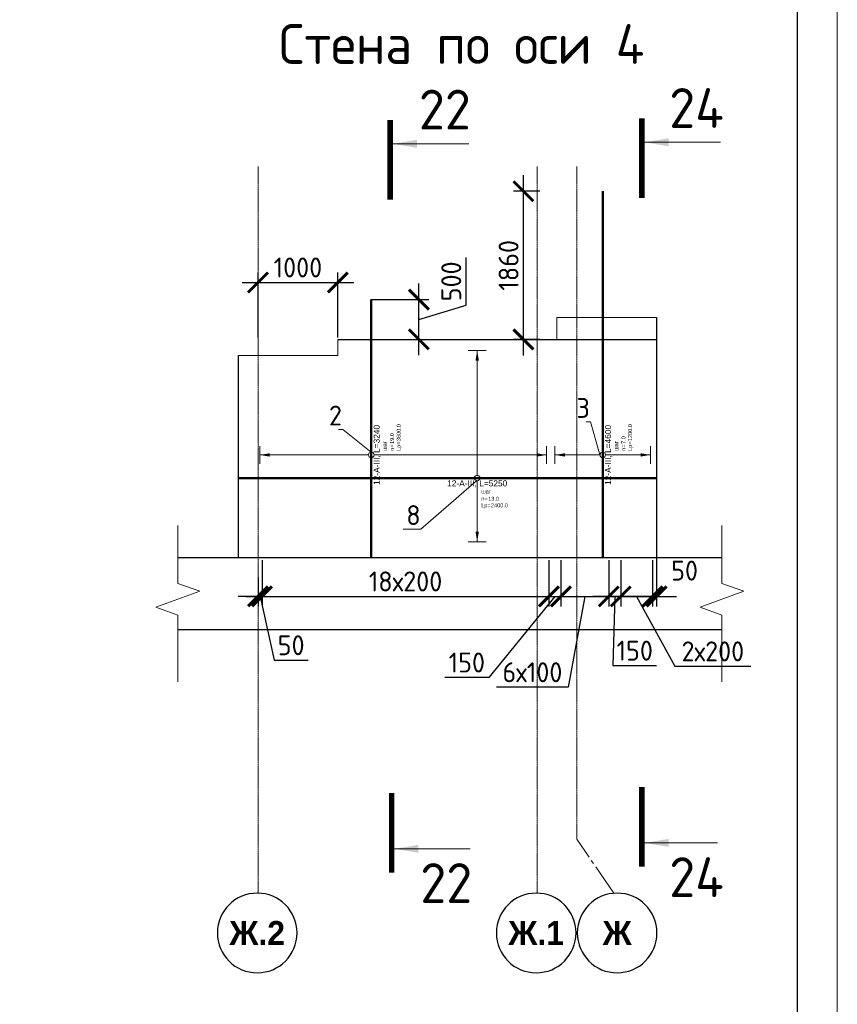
# Model space of a CAD drawing. Header units: millimetres. Extents: x 376598 to 1249954, y -318491 to -22134.
# Tile 176 of 256: x 650938 to 661195, y -136148 to -123788. Entities that reach past the tile are written whole.
import ezdxf
from ezdxf import colors
from ezdxf.entities.mleader import LeaderData, LeaderLine
from ezdxf.enums import TextEntityAlignment as Align
from ezdxf.math import Vec2, Vec3

# ---------------------------------------------------------------- set-up
doc = ezdxf.new("R2010")
doc.units = ezdxf.units.MM
doc.set_wipeout_variables(frame=1)
doc.linetypes.add('______5', pattern=[1100, 800, -100, 100, -100])
doc.linetypes.add('осевая', pattern=[50.8, 31.75, -6.35, 6.35, -6.35])
for name, color, linetype, lineweight in [('Standard', 7, 'Continuous', 25), ('АрмСтер', 2, 'Continuous', 50), ('Оси', 40, '______5', 18), ('подоснова', 151, 'Continuous', 5), ('РАЗМЕРЫ', 1, 'Continuous', 9), ('ТОНКИЕ', 7, 'Continuous', 9), ('Узлы', 7, 'Continuous', 0)]:
    doc.layers.add(name, color=color, linetype=linetype, lineweight=lineweight)
doc.layers.add('АрмСтер_атрибуты', color=2, linetype='Continuous', lineweight=0, plot=False)
doc.layers.add('ТОЛСТЫЕ_ОСНОВНЫЕ', color=6, linetype='Continuous')
doc.styles.add('Century Gothic', font='GOTHIC.TTF')
doc.styles.add('GOST-2.304_Type-B', font='GOST_Common.ttf')
doc.styles.get("Standard").update_dxf_attribs({"font": 'arial.ttf'})
doc.styles.add('Аннотативный', font='arial.ttf')
doc.dimstyles.new('СПДС', dxfattribs={"dimscale": 100, "dimtxt": 2.5, "dimasz": 2.5, "dimexe": 1.25, "dimexo": 0, "dimtad": 1, "dimdec": 0, "dimtxsty": 'GOST-2.304_Type-B', "dimblk": 'ARCHTICK', "dimcen": 2.5, "dimdle": 2, "dimadec": 0, "dimazin": 2, "dimtfac": 0.75, "dimtdec": 0, "dimtmove": 1, "dimatfit": 3, "dimfxl": 1, "dimtolj": 1, "dimarcsym": 1})

# ---------------------------------------------------------------- blocks, each defined once
blk = doc.blocks.new('*U2962')
at = {"layer": 'ТОЛСТЫЕ_ОСНОВНЫЕ', "color": 6}
blk.add_lwpolyline([(20, 5), (836, 5), (836, 589), (20, 589)], close=True, dxfattribs=at)
at = {"layer": 'ТОНКИЕ'}
blk.add_lwpolyline([(0, 0), (841, 0), (841, 594), (0, 594)], close=True, dxfattribs=at)
blk = doc.blocks.new('NSY101')
at = {"color": 0, "linetype": 'ByBlock', "lineweight": -2}
blk.add_circle((0, 0), 50, dxfattribs=at)
blk = doc.blocks.new('*U663')
at = {"layer": 'РАЗМЕРЫ'}
for p, q in [((112, 600), (-112, 600)), ((112, -600), (-112, -600))]:
    blk.add_line(p, q, dxfattribs=at)
at = {"layer": 'РАЗМЕРЫ', "ltscale": 15}
blk.add_line((0, -600), (0, 600), dxfattribs=at)
at = {"layer": 'РАЗМЕРЫ'}
for points in [[(0, 600), (21, 475), (-21, 475)], [(0, -600), (21, -475), (-21, -475)]]:
    blk.add_solid(points, dxfattribs=at)
at = {"layer": 'АрмСтер_атрибуты', "color": 215, "ltscale": 15, "style": 'Аннотативный'}
for s, p in [('шаг', (51, -194)), ('n=', (51, -285)), ('Lр=', (50, -368))]:
    blk.add_text(s, height=50, dxfattribs=at).set_placement(p)
at = {"layer": 'АрмСтер_атрибуты', "style": 'Аннотативный', "flags": 8}
blk.add_attdef('ПОЗ', (110, 30), '', height=75, dxfattribs=at)
at = {"layer": 'АрмСтер_атрибуты', "color": 215, "style": 'Аннотативный'}
for tag, p, flags in [('КОЛ', (138, -285), 8), ('ШАГ', (191, -194), 10), ('ШИРИНА', (173, -368), 8)]:
    blk.add_attdef(tag, p, '', height=50, dxfattribs=dict(at, flags=flags))
at = {"layer": 'АрмСтер_атрибуты', "flags": 9}
for tag, p in [('МАССА', (-2096, -410)), ('ОБОЗНАЧЕНИЕ', (-2096, -524))]:
    blk.add_attdef(tag, p, '', height=75, dxfattribs=at)
at = {"linetype": 'Continuous', "lineweight": 0}
blk.add_wipeout([(35, 0), (28, 21), (11, 33), (-11, 33), (-28, 21), (-35, 0), (-28, -21), (-11, -33), (11, -33), (28, -21)], dxfattribs=at)
at = {"color": 0, "linetype": 'ByBlock', "lineweight": -2, "ltscale": 100}
blk.add_line((-1290, 0), (3310, 0), dxfattribs=at)
at = {"layer": 'РАЗМЕРЫ'}
blk.add_circle((0, 0), 35, dxfattribs=at)
at = {"layer": 'АрмСтер_атрибуты', "style": 'Аннотативный', "flags": 8}
blk.add_attdef('НАИМЕНОВАНИЕ', text='', height=75, dxfattribs=at).set_placement((0, -29), align=Align.TOP_CENTER)
blk = doc.blocks.new('*U837')
at = {"layer": 'РАЗМЕРЫ'}
for p, q in [((112, 1400), (-112, 1400)), ((112, -2200), (-112, -2200))]:
    blk.add_line(p, q, dxfattribs=at)
at = {"layer": 'РАЗМЕРЫ', "ltscale": 15}
blk.add_line((0, -2200), (0, 1400), dxfattribs=at)
at = {"layer": 'РАЗМЕРЫ'}
for points in [[(0, 1400), (21, 1275), (-21, 1275)], [(0, -2200), (21, -2075), (-21, -2075)]]:
    blk.add_solid(points, dxfattribs=at)
at = {"layer": 'АрмСтер_атрибуты', "color": 215, "ltscale": 15, "style": 'Аннотативный'}
for s, p in [('шаг', (51, -194)), ('n=', (51, -285)), ('Lр=', (50, -368))]:
    blk.add_text(s, height=50, dxfattribs=at).set_placement(p)
at = {"layer": 'АрмСтер_атрибуты', "style": 'Аннотативный', "flags": 8}
blk.add_attdef('ПОЗ', (110, 30), '', height=75, dxfattribs=at)
at = {"layer": 'АрмСтер_атрибуты', "color": 215, "style": 'Аннотативный'}
for tag, p, flags in [('КОЛ', (138, -285), 8), ('ШАГ', (191, -194), 10), ('ШИРИНА', (173, -368), 8)]:
    blk.add_attdef(tag, p, '', height=50, dxfattribs=dict(at, flags=flags))
at = {"layer": 'АрмСтер_атрибуты', "flags": 9}
for tag, p in [('МАССА', (-2096, -410)), ('ОБОЗНАЧЕНИЕ', (-2096, -524))]:
    blk.add_attdef(tag, p, '', height=75, dxfattribs=at)
at = {"linetype": 'Continuous', "lineweight": 0}
blk.add_wipeout([(35, 0), (28, 21), (11, 33), (-11, 33), (-28, 21), (-35, 0), (-28, -21), (-11, -33), (11, -33), (28, -21)], dxfattribs=at)
at = {"color": 0, "linetype": 'ByBlock', "lineweight": -2, "ltscale": 100}
blk.add_line((-1290, 0), (1950, 0), dxfattribs=at)
at = {"layer": 'РАЗМЕРЫ'}
blk.add_circle((0, 0), 35, dxfattribs=at)
at = {"layer": 'АрмСтер_атрибуты', "style": 'Аннотативный', "flags": 8}
blk.add_attdef('НАИМЕНОВАНИЕ', text='', height=75, dxfattribs=at).set_placement((0, -29), align=Align.TOP_CENTER)
blk = doc.blocks.new('_None')
blk = doc.blocks.new('_ArchTick')
at = {"color": 0, "linetype": 'ByBlock', "const_width": 0.15}
blk.add_lwpolyline([(-0.5, -0.5), (0.5, 0.5)], dxfattribs=at)
blk = doc.blocks.new('*D835')
at = {"layer": 'DEFPOINTS', "color": 0, "lineweight": 0, "transparency": 16777216}
for p in [(655349, -127302), (655946, -127302), (655467, -127801)]:
    blk.add_point(p, dxfattribs=at)
at = {"layer": 'РАЗМЕРЫ', "color": 0, "lineweight": -2, "transparency": 16777216}
for p, q in [((656540, -127373), (656540, -126773)), ((655946, -128001), (655946, -127102)), ((655349, -127302), (656071, -127302)), ((655946, -127552), (656540, -127373)), ((655467, -127801), (656071, -127801))]:
    blk.add_line(p, q, dxfattribs=at)
at = {"layer": 'РАЗМЕРЫ', "color": 0, "lineweight": -2, "transparency": 16777216, "xscale": 250, "yscale": 250, "zscale": 250}
for p, rotation in [((655946, -127302), 90), ((655946, -127801), 270)]:
    blk.add_blockref('_ArchTick', p, dxfattribs=dict(at, rotation=rotation))
at = {"layer": 'РАЗМЕРЫ', "color": 0, "lineweight": 0, "transparency": 16777216, "insert": (656352, -127073), "char_height": 250, "attachment_point": 5, "rotation": 90, "style": 'GOST-2.304_Type-B'}
blk.add_mtext('\\A1;500', dxfattribs=at)
blk = doc.blocks.new('*D836')
at = {"layer": 'DEFPOINTS', "color": 0, "lineweight": 0, "transparency": 16777216}
for p in [(657258, -125942), (657462, -125942), (657462, -127802)]:
    blk.add_point(p, dxfattribs=at)
at = {"layer": 'РАЗМЕРЫ', "color": 0, "lineweight": -2, "transparency": 16777216}
for p, q in [((657258, -128002), (657258, -125742)), ((657462, -125942), (657133, -125942)), ((657462, -127802), (657133, -127802))]:
    blk.add_line(p, q, dxfattribs=at)
at = {"layer": 'РАЗМЕРЫ', "color": 0, "lineweight": -2, "transparency": 16777216, "xscale": 250, "yscale": 250, "zscale": 250}
for p, rotation in [((657258, -125942), 90), ((657258, -127802), 270)]:
    blk.add_blockref('_ArchTick', p, dxfattribs=dict(at, rotation=rotation))
at = {"layer": 'РАЗМЕРЫ', "color": 0, "lineweight": 0, "transparency": 16777216, "insert": (657071, -126872), "char_height": 250, "attachment_point": 5, "rotation": 90, "style": 'GOST-2.304_Type-B'}
blk.add_mtext('\\A1;1860', dxfattribs=at)
blk = doc.blocks.new('*U786')
at = {"layer": 'РАЗМЕРЫ'}
for p, q in [((112, 1600), (-112, 1600)), ((112, -800), (-112, -800))]:
    blk.add_line(p, q, dxfattribs=at)
at = {"layer": 'РАЗМЕРЫ', "ltscale": 15}
blk.add_line((0, -800), (0, 1600), dxfattribs=at)
at = {"layer": 'РАЗМЕРЫ'}
for points in [[(0, 1600), (21, 1475), (-21, 1475)], [(0, -800), (21, -675), (-21, -675)]]:
    blk.add_solid(points, dxfattribs=at)
at = {"layer": 'АрмСтер_атрибуты', "color": 215, "ltscale": 15, "style": 'Аннотативный'}
for s, p in [('шаг', (51, -194)), ('n=', (51, -285)), ('Lр=', (50, -368))]:
    blk.add_text(s, height=50, dxfattribs=at).set_placement(p)
at = {"layer": 'АрмСтер_атрибуты', "flags": 9}
for tag, p in [('МАССА', (8340, 4790)), ('ОБОЗНАЧЕНИЕ', (8340, 4676))]:
    blk.add_attdef(tag, p, '', height=75, dxfattribs=at)
at = {"layer": 'АрмСтер_атрибуты', "style": 'Аннотативный', "flags": 8}
blk.add_attdef('ПОЗ', (110, 30), '', height=75, dxfattribs=at)
at = {"layer": 'АрмСтер_атрибуты', "color": 215, "style": 'Аннотативный'}
for tag, p, flags in [('КОЛ', (138, -285), 8), ('ШАГ', (191, -194), 10), ('ШИРИНА', (173, -368), 8)]:
    blk.add_attdef(tag, p, '', height=50, dxfattribs=dict(at, flags=flags))
at = {"linetype": 'Continuous', "lineweight": 0}
blk.add_wipeout([(35, 0), (28, 21), (11, 33), (-11, 33), (-28, 21), (-35, 0), (-28, -21), (-11, -33), (11, -33), (28, -21)], dxfattribs=at)
at = {"color": 0, "linetype": 'ByBlock', "lineweight": -2, "ltscale": 100}
blk.add_line((-2999, 0), (2251, 0), dxfattribs=at)
at = {"layer": 'РАЗМЕРЫ'}
blk.add_circle((0, 0), 35, dxfattribs=at)
at = {"layer": 'АрмСтер_атрибуты', "style": 'Аннотативный', "flags": 8}
blk.add_attdef('НАИМЕНОВАНИЕ', text='', height=75, dxfattribs=at).set_placement((0, -29), align=Align.TOP_CENTER)
blk = doc.blocks.new('*D838')
at = {"layer": 'DEFPOINTS', "color": 0, "lineweight": 0, "transparency": 16777216}
for p in [(654928, -127087), (653928, -127776), (654928, -127776)]:
    blk.add_point(p, dxfattribs=at)
at = {"layer": 'РАЗМЕРЫ', "color": 0, "lineweight": -2, "transparency": 16777216}
for p, q in [((653928, -127776), (653928, -126962)), ((654928, -127776), (654928, -126962)), ((653728, -127087), (655128, -127087))]:
    blk.add_line(p, q, dxfattribs=at)
at = {"layer": 'РАЗМЕРЫ', "color": 0, "lineweight": -2, "transparency": 16777216, "xscale": 250, "yscale": 250, "zscale": 250, "rotation": 180}
blk.add_blockref('_ArchTick', (653928, -127087), dxfattribs=at)
at = {"layer": 'РАЗМЕРЫ', "color": 0, "lineweight": -2, "transparency": 16777216, "xscale": 250, "yscale": 250, "zscale": 250}
blk.add_blockref('_ArchTick', (654928, -127087), dxfattribs=at)
at = {"layer": 'РАЗМЕРЫ', "color": 0, "lineweight": 0, "transparency": 16777216, "insert": (654428, -126899), "char_height": 250, "attachment_point": 5, "style": 'GOST-2.304_Type-B'}
blk.add_mtext('\\A1;1000', dxfattribs=at)
blk = doc.blocks.new('*D1309')
at = {"layer": 'DEFPOINTS', "color": 0, "lineweight": 0, "transparency": 16777216}
for p in [(657578, -130572, -360), (657728, -130572, -360), (657728, -131028)]:
    blk.add_point(p, dxfattribs=at)
at = {"layer": 'РАЗМЕРЫ', "color": 0, "lineweight": -2, "transparency": 16777216}
for p, q in [((657578, -130572), (657578, -131153)), ((657728, -130572), (657728, -131153)), ((657653, -131028), (656822, -132046)), ((657378, -131028), (657928, -131028)), ((656822, -132046), (656272, -132046))]:
    blk.add_line(p, q, dxfattribs=at)
at = {"layer": 'РАЗМЕРЫ', "color": 0, "lineweight": -2, "transparency": 16777216, "xscale": 250, "yscale": 250, "zscale": 250, "rotation": 180}
blk.add_blockref('_ArchTick', (657578, -131028), dxfattribs=at)
at = {"layer": 'РАЗМЕРЫ', "color": 0, "lineweight": -2, "transparency": 16777216, "xscale": 250, "yscale": 250, "zscale": 250}
blk.add_blockref('_ArchTick', (657728, -131028), dxfattribs=at)
at = {"layer": 'РАЗМЕРЫ', "color": 0, "lineweight": 0, "transparency": 16777216, "insert": (656547, -131858), "char_height": 250, "attachment_point": 5, "style": 'GOST-2.304_Type-B'}
blk.add_mtext('\\A1;150', dxfattribs=at)
blk = doc.blocks.new('*D1310')
at = {"layer": 'DEFPOINTS', "color": 0, "lineweight": 0, "transparency": 16777216}
for p in [(657728, -130572, -360), (658328, -130572, -360), (658328, -131028)]:
    blk.add_point(p, dxfattribs=at)
at = {"layer": 'РАЗМЕРЫ', "color": 0, "lineweight": -2, "transparency": 16777216}
for p, q in [((657728, -130572), (657728, -131153)), ((658328, -130572), (658328, -131153)), ((657528, -131028), (658528, -131028)), ((658028, -131028), (657820, -132168)), ((657820, -132168), (656920, -132168))]:
    blk.add_line(p, q, dxfattribs=at)
at = {"layer": 'РАЗМЕРЫ', "color": 0, "lineweight": -2, "transparency": 16777216, "xscale": 250, "yscale": 250, "zscale": 250, "rotation": 180}
blk.add_blockref('_ArchTick', (657728, -131028), dxfattribs=at)
at = {"layer": 'РАЗМЕРЫ', "color": 0, "lineweight": -2, "transparency": 16777216, "xscale": 250, "yscale": 250, "zscale": 250}
blk.add_blockref('_ArchTick', (658328, -131028), dxfattribs=at)
at = {"layer": 'РАЗМЕРЫ', "color": 0, "lineweight": 0, "transparency": 16777216, "insert": (657370, -131980), "char_height": 250, "attachment_point": 5, "style": 'GOST-2.304_Type-B'}
blk.add_mtext('\\A1;6х100', dxfattribs=at)
blk = doc.blocks.new('*D1311')
at = {"layer": 'DEFPOINTS', "color": 0, "lineweight": 0, "transparency": 16777216}
for p in [(658478, -130572, -360), (658878, -130572, -360), (658878, -131028)]:
    blk.add_point(p, dxfattribs=at)
at = {"layer": 'РАЗМЕРЫ', "color": 0, "lineweight": -2, "transparency": 16777216}
for p, q in [((658478, -130572), (658478, -131153)), ((658878, -130572), (658878, -131153)), ((658278, -131028), (659078, -131028)), ((658678, -131028), (659159, -131905)), ((659159, -131905), (660109, -131905))]:
    blk.add_line(p, q, dxfattribs=at)
at = {"layer": 'РАЗМЕРЫ', "color": 0, "lineweight": -2, "transparency": 16777216, "xscale": 250, "yscale": 250, "zscale": 250, "rotation": 180}
blk.add_blockref('_ArchTick', (658478, -131028), dxfattribs=at)
at = {"layer": 'РАЗМЕРЫ', "color": 0, "lineweight": -2, "transparency": 16777216, "xscale": 250, "yscale": 250, "zscale": 250}
blk.add_blockref('_ArchTick', (658878, -131028), dxfattribs=at)
at = {"layer": 'РАЗМЕРЫ', "color": 0, "lineweight": 0, "transparency": 16777216, "insert": (659634, -131718), "char_height": 250, "attachment_point": 5, "style": 'GOST-2.304_Type-B'}
blk.add_mtext('\\A1;2х200', dxfattribs=at)
blk = doc.blocks.new('*D1312')
at = {"layer": 'DEFPOINTS', "color": 0, "lineweight": 0, "transparency": 16777216}
for p in [(653978, -130572, -360), (657578, -130571, -360), (657578, -131027)]:
    blk.add_point(p, dxfattribs=at)
at = {"layer": 'РАЗМЕРЫ', "color": 0, "lineweight": -2, "transparency": 16777216}
for p, q in [((653978, -130572), (653978, -131152)), ((657578, -130571), (657578, -131152)), ((653778, -131027), (657778, -131027))]:
    blk.add_line(p, q, dxfattribs=at)
at = {"layer": 'РАЗМЕРЫ', "color": 0, "lineweight": -2, "transparency": 16777216, "xscale": 250, "yscale": 250, "zscale": 250, "rotation": 180}
blk.add_blockref('_ArchTick', (653978, -131027), dxfattribs=at)
at = {"layer": 'РАЗМЕРЫ', "color": 0, "lineweight": -2, "transparency": 16777216, "xscale": 250, "yscale": 250, "zscale": 250}
blk.add_blockref('_ArchTick', (657578, -131027), dxfattribs=at)
at = {"layer": 'РАЗМЕРЫ', "color": 0, "lineweight": 0, "transparency": 16777216, "insert": (655778, -130840), "char_height": 250, "attachment_point": 5, "style": 'GOST-2.304_Type-B'}
blk.add_mtext('\\A1;18х200', dxfattribs=at)
blk = doc.blocks.new('*D1313')
at = {"layer": 'DEFPOINTS', "color": 0, "lineweight": 0, "transparency": 16777216}
for p in [(653978, -130572, -360), (653928, -130792), (653928, -131027)]:
    blk.add_point(p, dxfattribs=at)
at = {"layer": 'РАЗМЕРЫ', "color": 0, "lineweight": -2, "transparency": 16777216}
for p, q in [((653978, -130572), (653978, -131152)), ((653928, -130792), (653928, -131152)), ((653928, -131027), (653678, -131027)), ((653978, -131027), (653928, -131027)), ((653978, -131027), (653928, -131027)), ((653953, -131027), (654130, -131829)), ((653978, -131027), (654228, -131027)), ((654130, -131829), (654555, -131829))]:
    blk.add_line(p, q, dxfattribs=at)
at = {"layer": 'РАЗМЕРЫ', "color": 0, "lineweight": -2, "transparency": 16777216, "xscale": 250, "yscale": 250, "zscale": 250}
blk.add_blockref('_ArchTick', (653928, -131027), dxfattribs=at)
at = {"layer": 'РАЗМЕРЫ', "color": 0, "lineweight": -2, "transparency": 16777216, "xscale": 250, "yscale": 250, "zscale": 250, "rotation": 180}
blk.add_blockref('_ArchTick', (653978, -131027), dxfattribs=at)
at = {"layer": 'РАЗМЕРЫ', "color": 0, "lineweight": 0, "transparency": 16777216, "insert": (654343, -131641), "char_height": 250, "attachment_point": 5, "style": 'GOST-2.304_Type-B'}
blk.add_mtext('\\A1;50', dxfattribs=at)
blk = doc.blocks.new('*D1314')
at = {"layer": 'DEFPOINTS', "color": 0, "lineweight": 0, "transparency": 16777216}
for p in [(658878, -130572, -360), (658928, -130542), (658928, -131028)]:
    blk.add_point(p, dxfattribs=at)
at = {"layer": 'РАЗМЕРЫ', "color": 0, "lineweight": -2, "transparency": 16777216}
for p, q in [((658878, -130572), (658878, -131153)), ((658928, -130542), (658928, -131153)), ((658878, -131028), (658628, -131028)), ((658878, -131028), (658928, -131028)), ((658928, -131028), (659178, -131028))]:
    blk.add_line(p, q, dxfattribs=at)
at = {"layer": 'РАЗМЕРЫ', "color": 0, "lineweight": -2, "transparency": 16777216, "xscale": 250, "yscale": 250, "zscale": 250}
blk.add_blockref('_ArchTick', (658878, -131028), dxfattribs=at)
at = {"layer": 'РАЗМЕРЫ', "color": 0, "lineweight": -2, "transparency": 16777216, "xscale": 250, "yscale": 250, "zscale": 250, "rotation": 180}
blk.add_blockref('_ArchTick', (658928, -131028), dxfattribs=at)
at = {"layer": 'РАЗМЕРЫ', "color": 0, "lineweight": 0, "transparency": 16777216, "insert": (659279, -130704), "char_height": 250, "attachment_point": 5, "style": 'GOST-2.304_Type-B'}
blk.add_mtext('\\A1;50', dxfattribs=at)
blk = doc.blocks.new('*D1315')
at = {"layer": 'DEFPOINTS', "color": 0, "lineweight": 0, "transparency": 16777216}
for p in [(658478, -130572, -360), (658328, -130813), (658328, -131028)]:
    blk.add_point(p, dxfattribs=at)
at = {"layer": 'РАЗМЕРЫ', "color": 0, "lineweight": -2, "transparency": 16777216}
for p, q in [((658478, -130572), (658478, -131153)), ((658328, -130813), (658328, -131153)), ((658678, -131028), (658128, -131028)), ((658403, -131028), (658379, -131896)), ((658379, -131896), (658929, -131896))]:
    blk.add_line(p, q, dxfattribs=at)
at = {"layer": 'РАЗМЕРЫ', "color": 0, "lineweight": -2, "transparency": 16777216, "xscale": 250, "yscale": 250, "zscale": 250, "rotation": 180}
blk.add_blockref('_ArchTick', (658328, -131028), dxfattribs=at)
at = {"layer": 'РАЗМЕРЫ', "color": 0, "lineweight": -2, "transparency": 16777216, "xscale": 250, "yscale": 250, "zscale": 250}
blk.add_blockref('_ArchTick', (658478, -131028), dxfattribs=at)
at = {"layer": 'РАЗМЕРЫ', "color": 0, "lineweight": 0, "transparency": 16777216, "insert": (658654, -131709), "char_height": 250, "attachment_point": 5, "style": 'GOST-2.304_Type-B'}
blk.add_mtext('\\A1;150', dxfattribs=at)

msp = doc.modelspace()

# ---------------------------------------------------------------- linework, layer by layer
at = {"color": 7, "linetype": 'Continuous', "lineweight": 25, "transparency": 33554687}
for p, q in [((659748.8, -130541.8), (652922.2, -130541.8)), ((652922.2, -131441.8), (659748.8, -131441.8))]:
    msp.add_line(p, q, dxfattribs=at)
at = {"layer": 'Standard', "color": 7, "linetype": 'Continuous', "lineweight": 25, "transparency": 33554687}
for p, q in [((654928.1, -127801.8), (658928.1, -127801.8)), ((658928.1, -127801.8), (658928.1, -130541.8)), ((653678.1, -128001.8), (653678.1, -130541.8))]:
    msp.add_line(p, q, dxfattribs=at)
at = {"layer": 'Оси', "color": 16, "linetype": 'осевая', "lineweight": 0, "ltscale": 0.5, "transparency": 33554687}
for p, q in [((653928.1, -125633), (653928.1, -133236.7)), ((653928.1, -125633), (653928.1, -134752.9)), ((657428.1, -125633), (657428.1, -134752.9)), ((657928.1, -125633), (657928.1, -134076.4))]:
    msp.add_line(p, q, dxfattribs=at)
at = {"layer": 'Оси', "color": 16, "linetype": '______5', "lineweight": 0, "ltscale": 0.5, "transparency": 33554687}
msp.add_line((658390, -134754.7), (657928.1, -134076.4), dxfattribs=at)
at = {"layer": 'РАЗМЕРЫ', "color": 7, "linetype": 'Continuous', "lineweight": 15}
for points in [[(652922.2, -130136.3), (652922.2, -130863.8), (653196.9, -130963.8), (652647.4, -131163.8), (652922.2, -131263.8), (652922.2, -132100.2)], [(659748.8, -130136.3), (659748.8, -130863.8), (660023.5, -130963.8), (659474, -131163.8), (659748.8, -131263.8), (659748.8, -132100.2)]]:
    msp.add_lwpolyline(points, dxfattribs=at)
at = {"layer": 'Узлы', "color": 1, "linetype": 'Continuous', "lineweight": 0}
for p, q in [((658778.6, -125327.1), (659728.6, -125327.1)), ((655621.4, -125346.5, 200), (656571.4, -125346.5, 200)), ((655639.5, -134196.1, 400), (656589.5, -134196.1, 400)), ((658743.6, -134122.1), (659693.6, -134122.1))]:
    msp.add_line(p, q, dxfattribs=at)
at = {"layer": 'Узлы', "color": 1, "linetype": 'Continuous', "lineweight": 0, "const_width": 70}
for points, elevation in [([(655586.4, -125046.5), (655586.4, -126046.5)], 200), ([(655604.5, -134496.1), (655604.5, -133496.1)], 400)]:
    msp.add_lwpolyline(points, dxfattribs=dict(at, elevation=elevation))
msp.add_lwpolyline([(658743.6, -134422.1), (658743.6, -133422.1)], dxfattribs=at)
at = {"layer": 'Узлы', "color": 1, "linetype": 'Continuous', "lineweight": 0}
for points in [[(655621.4, -125346.5, 200), (655921.8, -125396.8, 200), (655921.8, -125296.2, 200)], [(658778.6, -125327.1), (659079, -125377.4), (659079, -125276.8)], [(658778.6, -134122.1), (659079, -134172.4), (659079, -134071.9)], [(655639.5, -134196.1, 400), (655940, -134246.4, 400), (655940, -134145.9, 400)]]:
    msp.add_solid(points, dxfattribs=at)

# ---------------------------------------------------------------- block references
at = {"xscale": 100, "yscale": 100, "zscale": 100}
msp.add_blockref('*U2962', (577095.4, -168789.7, 3100), dxfattribs=at)
at = {"layer": 'Оси', "color": 16, "linetype": 'Continuous', "lineweight": 25, "transparency": 33554687, "xscale": -9.999999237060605, "yscale": 9.999999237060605, "zscale": 9.999999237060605, "rotation": 90}
for p in [(653918, -135252.8), (657418, -135252.8), (658433.3, -135252.8)]:
    msp.add_blockref('NSY101', p, dxfattribs=at)

# ---------------------------------------------------------------- texts
at = {"layer": 'Оси', "color": 16, "linetype": 'Continuous', "lineweight": 25, "transparency": 33554687, "char_height": 300, "attachment_point": 5, "style": 'Century Gothic'}
for s, insert, width in [('\\A1;{\\fCentury Gothic|i0|b1;\\H300.000000;\\W1.000000;\\C16;Ж.2}\\P', (653918, -135252.8), 890), ('\\A1;{\\fCentury Gothic|i0|b1;\\H300.000000;\\W1.000000;\\C16;Ж.1}\\P', (657418, -135252.8), 890), ('\\A1;{\\fCentury Gothic|i0|b1;\\H300.000000;\\W1.000000;\\C16;Ж}\\P', (658433.3, -135252.8), 540)]:
    msp.add_mtext(s, dxfattribs=dict(at, insert=insert, width=width))
at = {"layer": 'Узлы', "color": 80, "linetype": 'Continuous', "lineweight": 0, "style": 'GOST-2.304_Type-B'}
msp.add_text('Стена по оси 4', height=500, dxfattribs=at).set_placement((654190.6, -124343.8))
at = {"layer": 'Узлы', "color": 1, "linetype": 'Continuous', "lineweight": 0, "char_height": 500, "attachment_point": 5, "style": 'GOST-2.304_Type-B'}
for s, insert in [('22', (656271.4, -124916.5, 200)), ('24', (659428.6, -124897.1)), ('24', (659428.6, -134552.1)), ('22', (656289.5, -134626.1, 400))]:
    msp.add_mtext_dynamic_manual_height_columns(s, width=723.88, gutter_width=25, heights=[0], dxfattribs=dict(at, insert=insert))

# ---------------------------------------------------------------- next in the draw order: block references
at = {"layer": 'АрмСтер', "ltscale": 15}
ref = msp.add_blockref('*U663', (658252.6, -129251.8), dxfattribs=dict(at, rotation=90))
ref.add_attrib('НАИМЕНОВАНИЕ', '12-A-III, L=4600', dxfattribs={"layer": 'АрмСтер_атрибуты', "height": 75, "rotation": 90, "style": 'Аннотативный', "flags": 8}).set_placement((658281.9, -129251.8), align=Align.TOP_CENTER)
ref.add_attrib('КОЛ', '7.0', (658537.7, -129113.8), dxfattribs={"layer": 'АрмСтер_атрибуты', "color": 215, "height": 50, "rotation": 90, "style": 'Аннотативный', "flags": 8})
ref.add_attrib('ШИРИНА', '1200.0', (658620.4, -129078.9), dxfattribs={"layer": 'АрмСтер_атрибуты', "color": 215, "height": 50, "rotation": 90, "style": 'Аннотативный', "flags": 8})
ref = msp.add_blockref('*U837', (655348.7, -129251.8), dxfattribs=dict(at, rotation=90))
ref.add_attrib('НАИМЕНОВАНИЕ', '12-A-III, L=3240', dxfattribs={"layer": 'АрмСтер_атрибуты', "height": 75, "rotation": 90, "style": 'Аннотативный', "flags": 8}).set_placement((655378, -129251.8), align=Align.TOP_CENTER)
ref.add_attrib('КОЛ', '19.0', (655633.8, -129113.8), dxfattribs={"layer": 'АрмСтер_атрибуты', "color": 215, "height": 50, "rotation": 90, "style": 'Аннотативный', "flags": 8})
ref.add_attrib('ШИРИНА', '3600.0', (655716.5, -129078.9), dxfattribs={"layer": 'АрмСтер_атрибуты', "color": 215, "height": 50, "rotation": 90, "style": 'Аннотативный', "flags": 8})

# ---------------------------------------------------------------- next in the draw order: linework, layer by layer
at = {"layer": 'РАЗМЕРЫ', "color": 4}
msp.add_lwpolyline([(657678.1, -127801.8), (657678.1, -127525.3), (658928.1, -127525.3), (658928.1, -127801.8)], dxfattribs=at)
at = {"layer": 'Узлы', "color": 1, "linetype": 'Continuous', "lineweight": 0, "const_width": 70}
msp.add_lwpolyline([(658743.6, -125027.1), (658743.6, -126027.1)], dxfattribs=at)

# ---------------------------------------------------------------- next in the draw order: dimensions: what is measured, and where the dimension line sits
at = {"layer": 'РАЗМЕРЫ', "color": 1, "lineweight": 0}
for base, p1, p2, picture, middle in [((657258.3, -125941.7, 360), (657461.6, -127801.8, 360), (657461.6, -125941.7, 360), '*D836', (657070.8, -126871.8, 360)), ((655945.9, -127301.8), (655466.9, -127801.4), (655348.7, -127301.8), '*D835', (656352.2, -127311))]:
    dim = msp.add_linear_dim(base=base, p1=p1, p2=p2, angle=90, dimstyle='СПДС', dxfattribs=at)
    dim.commit()
    dim.dimension.update_dxf_attribs({"geometry": picture, "text_midpoint": middle})
at = {"layer": 'РАЗМЕРЫ', "color": 4, "lineweight": 0}
dim = msp.add_linear_dim(base=(654928.1, -127086.8), p1=(653928.1, -127775.8), p2=(654928.1, -127775.8), dimstyle='СПДС', dxfattribs=at)
dim.commit()
dim.dimension.update_dxf_attribs({"geometry": '*D838', "text_midpoint": (654428.1, -126899.3)})
at = {"layer": 'РАЗМЕРЫ', "color": 1, "lineweight": 0}
for base, p1, p2, picture, middle in [((653928.1, -131027.4), (653978.1, -130571.9, -360), (653928.1, -130792.4), '*D1313', (654192.6, -131828.8)), ((657728.1, -131027.7), (657578.1, -130571.8, -360), (657728.1, -130572.1, -360), '*D1309', (656759.6, -132045.6))]:
    dim = msp.add_linear_dim(base=base, p1=p1, p2=p2, angle=180, dimstyle='СПДС', dxfattribs=at)
    dim.commit()
    dim.dimension.update_dxf_attribs({"geometry": picture, "text_midpoint": middle, "dimtype": 160})
at = {"layer": 'РАЗМЕРЫ', "lineweight": 0}
dim = msp.add_linear_dim(base=(657578.1, -131027.4), p1=(653978.1, -130571.9, -360), p2=(657578.1, -130571.5, -360), angle=180, text='18х200', dimstyle='СПДС', dxfattribs=at)
dim.commit()
dim.dimension.update_dxf_attribs({"geometry": '*D1312', "text_midpoint": (655778.1, -130839.9)})
at = {"layer": 'РАЗМЕРЫ', "color": 1, "lineweight": 0}
for base, p1, p2, text, picture, middle in [((658328.1, -131027.7), (657728.1, -130572.1, -360), (658328.1, -130572.1, -360), '6х100', '*D1310', (657757.5, -132167.9)), ((658878.1, -131027.7), (658478.1, -130572.1, -360), (658878.1, -130572.1, -360), '2х200', '*D1311', (659221.4, -131905.1))]:
    dim = msp.add_linear_dim(base=base, p1=p1, p2=p2, angle=180, text=text, dimstyle='СПДС', dxfattribs=at)
    dim.commit()
    dim.dimension.update_dxf_attribs({"geometry": picture, "text_midpoint": middle, "dimtype": 160})
at = {"layer": 'РАЗМЕРЫ', "color": 4, "lineweight": 0}
for base, p1, p2, picture, middle in [((658328.1, -131027.7), (658478.1, -130572.1, -360), (658328.1, -130813.3), '*D1315', (658441.9, -131896.1)), ((658928.1, -131027.7), (658878.1, -130572.1, -360), (658928.1, -130541.8), '*D1314', (659278.6, -130891.7))]:
    dim = msp.add_linear_dim(base=base, p1=p1, p2=p2, angle=180, dimstyle='СПДС', dxfattribs=at)
    dim.commit()
    dim.dimension.update_dxf_attribs({"geometry": picture, "text_midpoint": middle, "dimtype": 160})

# ---------------------------------------------------------------- next in the draw order: leaders
at = {"layer": 'подоснова'}
ml = msp.add_multileader_mtext('Standard', dxfattribs=at)
ml.set_content('3', color=256, style='GOST-2.304_Type-B')
ml.set_leader_properties(color=256, linetype='ByLayer', lineweight=15)
ml.set_arrow_properties(name='NONE')
ml.build(insert=Vec2(0, 0))
ml.multileader.update_dxf_attribs({"text_left_attachment_type": 6, "text_right_attachment_type": 6, "dogleg_length": 10, "arrow_head_size": 18})
ctx = ml.context
ctx.base_point, ctx.char_height, ctx.arrow_head_size, ctx.landing_gap_size, ctx.plane_origin = Vec3(657924.6, -128837.4), 250, 18, 20, Vec3(657549.6, -128209.9)
ctx.left_attachment, ctx.right_attachment, ctx.text_align_type = 6, 6, 1
notes = []
notes.append((ctx, [(1, (1, 1, 0), (658099.6, -128837.4), (-1, 0), 10, [(0, [(658220.9, -129264.9)], 0, [])])]))
ctx.mtext.insert, ctx.mtext.width, ctx.mtext.alignment, ctx.mtext.flow_direction = Vec3(658007.1, -128537.4), 22.898, 2, 5
ml = msp.add_multileader_mtext('Standard', dxfattribs=at)
ml.set_content('2', color=256, style='GOST-2.304_Type-B')
ml.set_leader_properties(color=256, linetype='ByLayer', lineweight=15)
ml.set_arrow_properties(name='NONE')
ml.build(insert=Vec2(0, 0))
ml.multileader.update_dxf_attribs({"text_left_attachment_type": 6, "text_right_attachment_type": 6, "dogleg_length": 10, "arrow_head_size": 18})
ctx = ml.context
ctx.base_point, ctx.char_height, ctx.arrow_head_size, ctx.landing_gap_size, ctx.plane_origin = Vec3(654817, -128932.4), 250, 18, 20, Vec3(656267.9, -128257.9)
ctx.left_attachment, ctx.right_attachment, ctx.text_align_type = 6, 6, 1
notes.append((ctx, [(1, (1, 1, 0), (654992, -128932.4), (-1, 0), 10, [(0, [(655348.7, -129216.8)], 0, [])])]))
ctx.mtext.insert, ctx.mtext.width, ctx.mtext.alignment, ctx.mtext.flow_direction = Vec3(654899.5, -128632.4), 22.898, 2, 5
for ctx, leaders in notes:
    for number, flags, end, landing, length, lines in leaders:
        leader = LeaderData()
        leader.index, (leader.has_last_leader_line, leader.has_dogleg_vector, leader.attachment_direction) = number, flags
        leader.last_leader_point, leader.dogleg_vector, leader.dogleg_length = Vec3(end), Vec3(landing), length
        for number, points, colour, breaks in lines:
            line = LeaderLine()
            line.index, line.vertices, line.color, line.breaks = number, Vec3.list(points), colors.encode_raw_color(colour), breaks
            leader.lines.append(line)
        ctx.leaders.append(leader)

# ---------------------------------------------------------------- next in the draw order: block references
at = {"layer": 'АрмСтер', "ltscale": 15}
ref = msp.add_blockref('*U786', (656677.6, -129541.8, -720), dxfattribs=at)
ref.add_attrib('НАИМЕНОВАНИЕ', '12-A-III, L=5250', dxfattribs={"layer": 'АрмСтер_атрибуты', "height": 75, "style": 'Аннотативный', "flags": 8}).set_placement((656677.6, -129571.2, -720), align=Align.TOP_CENTER)
ref.add_attrib('КОЛ', '13.0', (656815.6, -129827, -720), dxfattribs={"layer": 'АрмСтер_атрибуты', "color": 215, "height": 50, "style": 'Аннотативный', "flags": 8})
ref.add_attrib('ШИРИНА', '2400.0', (656850.5, -129909.6, -720), dxfattribs={"layer": 'АрмСтер_атрибуты', "color": 215, "height": 50, "style": 'Аннотативный', "flags": 8})

# ---------------------------------------------------------------- next in the draw order: linework, layer by layer
at = {"layer": 'Standard', "color": 7, "linetype": 'Continuous', "lineweight": 25, "transparency": 33554687}
msp.add_line((658928.1, -127525.3), (658928.1, -130541.8), dxfattribs=at)
at = {"layer": 'РАЗМЕРЫ', "color": 4}
msp.add_lwpolyline([(654928.1, -127801.8), (654928.1, -128001.8), (653678.1, -128001.8)], dxfattribs=at)

# ---------------------------------------------------------------- next in the draw order: leaders
at = {"layer": 'подоснова'}
ml = msp.add_multileader_mtext('Standard', dxfattribs=at)
ml.set_content('8', color=256, style='GOST-2.304_Type-B')
ml.set_leader_properties(color=256, linetype='ByLayer', lineweight=15)
ml.set_arrow_properties(name='NONE')
ml.build(insert=Vec2(0, 0))
ml.multileader.update_dxf_attribs({"text_left_attachment_type": 6, "text_right_attachment_type": 6, "dogleg_length": 10, "arrow_head_size": 18})
ctx = ml.context
ctx.base_point, ctx.char_height, ctx.arrow_head_size, ctx.landing_gap_size, ctx.plane_origin = Vec3(655795.2, -130182.5), 250, 18, 20, Vec3(656226.7, -127788.9)
ctx.left_attachment, ctx.right_attachment, ctx.text_align_type = 6, 6, 1
notes = []
notes.append((ctx, [(1, (1, 1, 0), (655970.2, -130182.5), (-1, 0), 10, [(0, [(656666.8, -129575.1)], 0, [])])]))
ctx.mtext.insert, ctx.mtext.alignment, ctx.mtext.flow_direction = Vec3(655877.7, -129882.5), 2, 5
for ctx, leaders in notes:
    for number, flags, end, landing, length, lines in leaders:
        leader = LeaderData()
        leader.index, (leader.has_last_leader_line, leader.has_dogleg_vector, leader.attachment_direction) = number, flags
        leader.last_leader_point, leader.dogleg_vector, leader.dogleg_length = Vec3(end), Vec3(landing), length
        for number, points, colour, breaks in lines:
            line = LeaderLine()
            line.index, line.vertices, line.color, line.breaks = number, Vec3.list(points), colors.encode_raw_color(colour), breaks
            leader.lines.append(line)
        ctx.leaders.append(leader)

doc.saveas('drawing.dxf')
